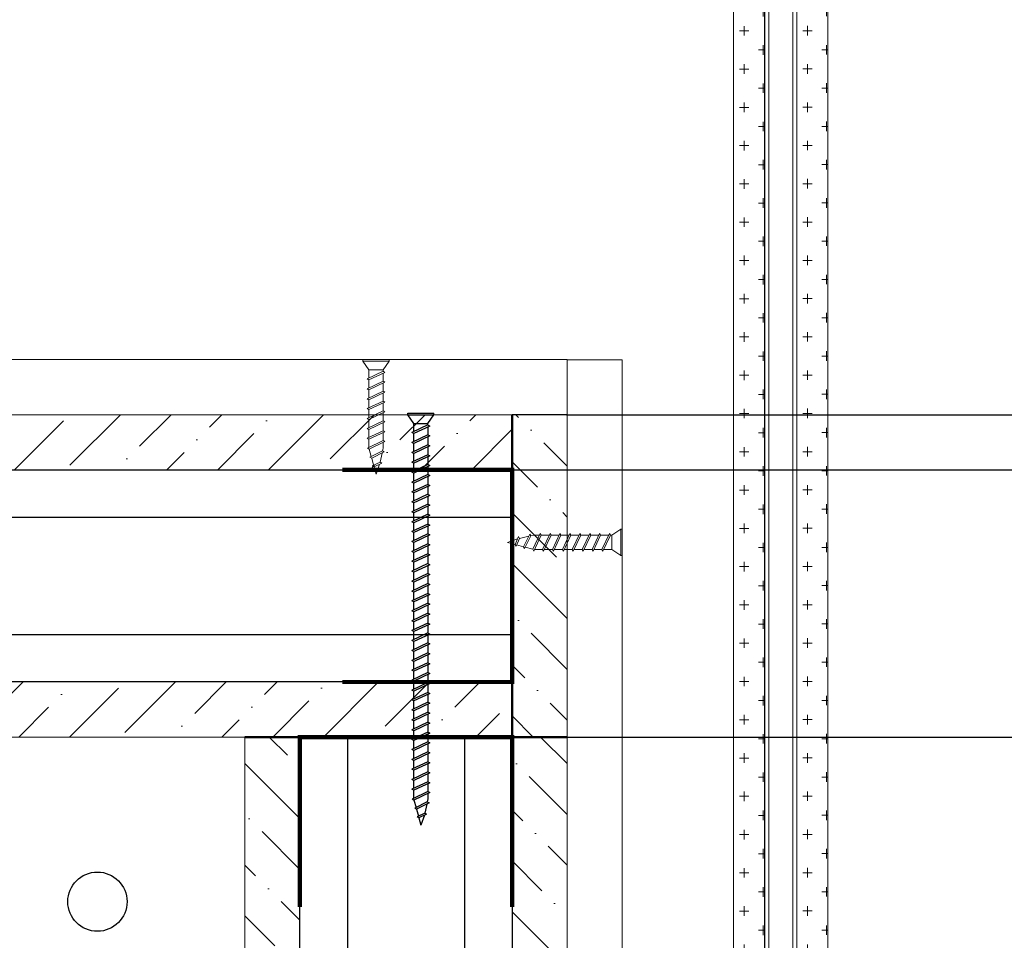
# Model space of a CAD drawing. Header units: millimetres. Extents: x 2030 to 80923, y 1212 to 50318.
# Tile 23 of 25: x 68148 to 72561, y 41172 to 45297. Entities that reach past the tile are written whole.
import ezdxf

# ---------------------------------------------------------------- set-up
doc = ezdxf.new("R2010")
doc.units = ezdxf.units.MM
doc.set_wipeout_variables(frame=1)
doc.linetypes.add('HIDDEN2', pattern=[4.7625, 3.175, -1.5875])
doc.layers.add('01_Техстронг Плита', color=32, linetype='Continuous', lineweight=9)
for name, color, linetype, lineweight, true_color in [('Анкеры и саморезы', 7, 'Continuous', 9, 0x000000), ('Размеры и выноски', 7, 'Continuous', 9, 0x000000), ('Шпильки', 7, 'Continuous', 9, 0x000000)]:
    doc.layers.add(name, color=color, linetype=linetype, lineweight=lineweight, true_color=true_color)
doc.layers.add('профиль', color=7, linetype='Continuous', true_color=0x000000)
doc.styles.add('ISOCPEUR', font='isocpeur.ttf')
doc.dimstyles.new('ISO-25', dxfattribs={"dimtxt": 2.5, "dimasz": 2.5, "dimexe": 1.25, "dimexo": 0.625, "dimtad": 1, "dimtxsty": 'Standard', "dimcen": 2.5, "dimadec": 0, "dimazin": 0, "dimtfac": 1, "dimtmove": 0, "dimatfit": 3, "dimfxl": 1, "dimarcsym": 0})

# ---------------------------------------------------------------- blocks, each defined once
blk = doc.blocks.new('*U186')
blk.add_wipeout([(-340.43, 4), (-340.43, -4), (0, -4), (0, 4)])
at = {"linetype": 'HIDDEN2', "ltscale": 100}
for p, q in [((-335.1, 5.03), (-334.25, 3.85)), ((-328.3, 5.03), (-329.15, 3.85)), ((-335.1, 2.66), (-334.25, 3.85)), ((-334.25, 3.85), (-329.15, 3.85)), ((-328.3, 2.66), (-329.15, 3.85)), ((-335.1, -2.66), (-334.25, -3.85)), ((-335.1, -5.03), (-334.25, -3.85)), ((-334.25, -3.85), (-329.15, -3.85)), ((-328.3, -2.66), (-329.15, -3.85)), ((-328.3, -5.03), (-329.15, -3.85))]:
    blk.add_line(p, q, dxfattribs=at)
at = {"linetype": 'HIDDEN2', "ltscale": 40}
for p, q in [((-339.43, 4), (-340.43, 3)), ((-340.43, -3), (-340.43, 3)), ((-335.1, 3), (-340.43, 3)), ((-335.1, 4), (-339.43, 4)), ((-339.43, -4), (-339.43, 4)), ((-340.43, -3), (-335.1, -3)), ((-339.43, -4), (-340.43, -3)), ((-339.43, -4), (-335.1, -4))]:
    blk.add_line(p, q, dxfattribs=at)
at = {"ltscale": 40}
for p, q in [((0, 4), (-325.63, 4)), ((0, 3), (-325.63, 3)), ((-325.63, -3), (0, -3)), ((0, -4), (-325.63, -4))]:
    blk.add_line(p, q, dxfattribs=at)
at = {"ltscale": 100}
blk.add_line((0, -4), (0, 4), dxfattribs=at)
at = {"linetype": 'HIDDEN2', "ltscale": 100}
for points in [[(-328.3, -11.7), (-328.3, 11.7), (-325.63, 11.7), (-325.63, -11.7)], [(-328.3, 5.91), (-329.15, 7.1), (-334.25, 7.1), (-335.1, 5.91), (-335.1, -5.91), (-334.25, -7.1), (-329.15, -7.1), (-328.3, -5.91)]]:
    blk.add_lwpolyline(points, close=True, dxfattribs=at)
blk = doc.blocks.new('_Oblique')
at = {"color": 0, "linetype": 'ByBlock', "lineweight": -2}
blk.add_line((-0.5, -0.5), (0.5, 0.5), dxfattribs=at)
blk = doc.blocks.new('*D209')
at = {"layer": 'Defpoints', "color": 0, "transparency": 16777216}
for p in [(75545.4, 43527.7), (70603, 39687.2), (75691.4, 39687.2)]:
    blk.add_point(p, dxfattribs=at)
at = {"layer": 'Размеры и выноски', "color": 0, "lineweight": -2, "transparency": 16777216}
for p, q in [((75546, 43527.7), (75692.7, 43527.7)), ((75691.4, 43527.7), (75691.4, 39687.2)), ((70603.7, 39687.2), (75692.7, 39687.2))]:
    blk.add_line(p, q, dxfattribs=at)
at = {"layer": 'Размеры и выноски', "color": 0, "lineweight": -2, "transparency": 16777216, "xscale": 2.5, "yscale": 2.5, "zscale": 2.5}
for p, rotation in [((75691.4, 43527.7), 90), ((75691.4, 39687.2), 270)]:
    blk.add_blockref('_Oblique', p, dxfattribs=dict(at, rotation=rotation))
at = {"layer": 'Размеры и выноски', "color": 0, "transparency": 16777216, "insert": (75477.9, 41607.5), "char_height": 250, "attachment_point": 5, "rotation": 90, "style": 'ISOCPEUR'}
blk.add_mtext('{\\H1.70293x;h}', dxfattribs=at)
blk = doc.blocks.new('*D211')
at = {"layer": 'Defpoints', "color": 0, "transparency": 16777216}
for p in [(73520.7, 43527.7), (74977.8, 43527.7), (70142.1, 42082.3)]:
    blk.add_point(p, dxfattribs=at)
at = {"layer": 'Размеры и выноски', "color": 0, "lineweight": -2, "transparency": 16777216}
for p, q in [((73521.4, 43527.7), (74979, 43527.7)), ((74977.8, 42082.3), (74977.8, 43527.7)), ((70142.8, 42082.3), (74979, 42082.3))]:
    blk.add_line(p, q, dxfattribs=at)
at = {"layer": 'Размеры и выноски', "color": 0, "lineweight": -2, "transparency": 16777216, "xscale": 2.5, "yscale": 2.5, "zscale": 2.5}
for p, rotation in [((74977.8, 43527.7), 90), ((74977.8, 42082.3), 270)]:
    blk.add_blockref('_Oblique', p, dxfattribs=dict(at, rotation=rotation))
at = {"layer": 'Размеры и выноски', "color": 0, "transparency": 16777216, "insert": (74764.3, 42805), "char_height": 250, "attachment_point": 5, "rotation": 90, "style": 'ISOCPEUR'}
blk.add_mtext('{\\H1.70293x;75}', dxfattribs=at)
blk = doc.blocks.new('*D212')
at = {"layer": 'Defpoints', "color": 0, "transparency": 16777216}
for p in [(70601.9, 43527.3), (70355.1, 43280.6), (74135.2, 43280.6)]:
    blk.add_point(p, dxfattribs=at)
at = {"layer": 'Размеры и выноски', "color": 0, "lineweight": -2, "transparency": 16777216}
for p, q in [((74135.2, 43527.3), (74135.2, 45143.4)), ((70602.5, 43527.3), (74136.4, 43527.3)), ((74135.2, 43280.6), (74135.2, 43527.3)), ((70355.7, 43280.6), (74136.4, 43280.6)), ((74135.2, 43280.6), (74135.2, 43278.1))]:
    blk.add_line(p, q, dxfattribs=at)
at = {"layer": 'Размеры и выноски', "color": 0, "lineweight": -2, "transparency": 16777216, "xscale": 2.5, "yscale": 2.5, "zscale": 2.5}
for p, rotation in [((74135.2, 43527.3), 270), ((74135.2, 43280.6), 90)]:
    blk.add_blockref('_Oblique', p, dxfattribs=dict(at, rotation=rotation))
at = {"layer": 'Размеры и выноски', "color": 0, "transparency": 16777216, "insert": (73879.1, 44706.4), "char_height": 250, "attachment_point": 5, "rotation": 90, "style": 'ISOCPEUR'}
blk.add_mtext('{\\H1.70293x;12,5}', dxfattribs=at)
blk = doc.blocks.new('Саморез 4.2Х90')
at = {"color": 7}
for p, q in [((-8.6, 245.3), (-0.1, 268.8)), ((4.6, 251.4), (-0.1, 268.8)), ((-14.3, 218.9), (-9.5, 240.6)), ((-13.7, 243), (4.6, 251.4)), ((-9.5, 240.6), (-13.7, 243)), ((-9.5, 240.6), (8.8, 249)), ((4.6, 251.4), (8.8, 249)), ((10.1, 231.2), (5.6, 247.6)), ((-21.1, 192), (16.1, 209.5)), ((-19.6, 216.2), (10.1, 231.2)), ((-15.5, 213.8), (-19.6, 216.2)), ((-17, 207), (-15.5, 213.8)), ((-15.5, 213.8), (14.3, 228.8)), ((10.1, 231.2), (14.3, 228.8)), ((16, 209.4), (11.2, 227.3)), ((16.1, 209.5), (20.3, 207.1)), ((-17, 189.6), (-21.1, 192)), ((-21.1, 168.7), (16.7, 186.5)), ((-17, 189.6), (20.3, 207.1)), ((16.7, 186.5), (20.9, 184.1)), ((-17, 166.3), (-21.1, 168.7)), ((-21.1, 145.4), (16.7, 163.2)), ((-17, 166.3), (20.9, 184.1)), ((16.7, 163.2), (20.9, 160.8)), ((-17, 143), (-21.1, 145.4)), ((-21.1, 122), (16.7, 139.8)), ((-17, 143), (20.9, 160.8)), ((16.7, 139.8), (20.9, 137.4)), ((-17, 119.6), (-21.1, 122)), ((-21.1, 98.7), (16.7, 116.5)), ((-17, 119.6), (20.9, 137.4)), ((16.7, 116.5), (20.9, 114.1)), ((-17, 96.3), (-21.1, 98.7)), ((-21.1, 75.4), (16.7, 93.2)), ((-17, 96.3), (20.9, 114.1)), ((16.7, 93.2), (20.9, 90.8)), ((-17, 73), (-21.1, 75.4)), ((-21.1, 52), (16.7, 69.8)), ((-17, 73), (20.9, 90.8)), ((16.7, 69.8), (20.9, 67.4)), ((-17, 49.6), (-21.1, 52)), ((-21.1, 28.7), (16.7, 46.5)), ((-17, 49.6), (20.9, 67.4)), ((16.7, 46.5), (20.9, 44.1)), ((-17, 26.3), (-21.1, 28.7)), ((-17, 26.3), (20.9, 44.1)), ((-17, 23), (-31.1, 2)), ((30.8, 2), (-31.1, 2)), ((-31.1, 2), (-31.1, -1.2)), ((16.7, 23), (-17, 23)), ((16.7, 23), (30.8, 2)), ((30.8, 2), (30.8, -1.2)), ((30.8, -1.2), (-31.1, -1.2))]:
    blk.add_line(p, q, dxfattribs=at)
for points in [[(-17, 194), (-17, 207)], [(-17, 170.7), (-17, 189.6)], [(16.7, 205.4), (16.7, 186.5)], [(-17, 147.3), (-17, 166.3)], [(16.7, 182.1), (16.7, 163.2)], [(-17, 124), (-17, 143)], [(16.7, 158.8), (16.7, 139.8)], [(-17, 100.7), (-17, 119.6)], [(16.7, 135.5), (16.7, 116.5)], [(-17, 77.3), (-17, 96.3)], [(16.7, 112.1), (16.7, 93.2)], [(-17, 54), (-17, 73)], [(16.7, 88.8), (16.7, 69.8)], [(-17, 30.7), (-17, 49.6)], [(16.7, 65.5), (16.7, 46.5)], [(16.7, 42.1), (16.7, 23.2)], [(16.7, 42.1), (16.7, 23.2)]]:
    blk.add_lwpolyline(points, dxfattribs=at)
blk.add_lwpolyline([(-17, 26.3), (-17, 23)])

msp = doc.modelspace()

# ---------------------------------------------------------------- hatches: boundary and pattern name
at = {"layer": '01_Техстронг Плита', "ltscale": 4}
h = msp.add_hatch(dxfattribs=at)
h.set_pattern_fill('ANSI36', color=32, scale=50.701569, angle=-180, style=0)
h.set_pattern_definition([(225, (266490.51, 384386.62), (-85.3712, -313.02774), [402.44371, -80.48874, 0, -80.48874])])
h.paths.add_polyline_path([(64154.861, 43280.533), (64154.861, 43527.316), (70355.113, 43527.316), (70355.113, 43280.533)])
h = msp.add_hatch(dxfattribs=at)
h.set_pattern_fill('ANSI36', color=32, scale=50.701569, angle=-90, style=0)
h.set_pattern_definition([(315, (-270504.2, 236653.02), (313.02774, -85.3712), [402.44371, -80.48874, 0, -80.48874])])
h.paths.add_polyline_path([(70601.897, 42083.033), (70355.113, 42083.033), (70355.113, 43527.341), (70601.897, 43527.341)])
h = msp.add_hatch(dxfattribs=at)
h.set_pattern_fill('ANSI36', color=32, scale=50.701569, angle=-180, style=0)
h.set_pattern_definition([(225, (266737.3, 383188.9), (-85.3712, -313.02774), [402.44371, -80.48874, 0, -80.48874])])
h.paths.add_polyline_path([(64154.886, 42082.814), (64154.886, 42329.597), (70355.113, 42329.597), (70355.113, 42082.814)])
h = msp.add_hatch(dxfattribs=at)
h.set_pattern_fill('ANSI36', color=32, scale=50.701569, angle=-270, style=0)
h.set_pattern_definition([(135, (410263.51, -160499.6), (-313.02774, 85.3712), [402.44371, -80.48874, 0, -80.48874])])
h.paths.add_polyline_path([(69157.419, 42082.814), (69404.202, 42082.814), (69404.202, 39933.966), (69157.419, 39933.966)])
h = msp.add_hatch(dxfattribs=at)
h.set_pattern_fill('ANSI36', color=32, scale=50.701569, angle=-270, style=0)
h.set_pattern_definition([(135, (411461.23, -160252.81), (-313.02774, 85.3712), [402.44371, -80.48874, 0, -80.48874])])
h.paths.add_polyline_path([(70355.138, 42082.839), (70601.921, 42082.839), (70601.921, 39933.966), (70355.138, 39933.966)])

# ---------------------------------------------------------------- linework, layer by layer
at = {"color": 7}
for p, q in [((69887.177, 43533.402), (70004.919, 43533.402)), ((69887.177, 43527.316), (69887.177, 43533.402)), ((69887.177, 43527.316), (70004.919, 43527.316)), ((69914.033, 43487.377), (69887.177, 43527.316)), ((69978.063, 43487.377), (70004.919, 43527.316)), ((70004.919, 43527.316), (70004.919, 43533.402)), ((69978.063, 43481.064), (69906.109, 43447.207)), ((69914.033, 43487.377), (69978.063, 43487.377)), ((69985.987, 43476.489), (69914.033, 43442.632)), ((69978.063, 43481.064), (69985.987, 43476.489)), ((69914.033, 43442.632), (69906.109, 43447.207)), ((69978.063, 43436.687), (69906.109, 43402.83)), ((69985.987, 43432.112), (69914.033, 43398.255)), ((69978.063, 43436.687), (69985.987, 43432.112)), ((69914.033, 43398.255), (69906.109, 43402.83)), ((69978.063, 43392.31), (69906.109, 43358.453)), ((69985.987, 43387.735), (69914.033, 43353.878)), ((69978.063, 43392.31), (69985.987, 43387.735)), ((69914.033, 43353.878), (69906.109, 43358.453)), ((69978.063, 43347.933), (69906.109, 43314.076)), ((69985.987, 43343.358), (69914.033, 43309.501)), ((69978.063, 43347.933), (69985.987, 43343.358)), ((69914.033, 43309.501), (69906.109, 43314.076)), ((69978.063, 43303.556), (69906.109, 43269.699)), ((69985.987, 43298.981), (69914.033, 43265.124)), ((69978.063, 43303.556), (69985.987, 43298.981)), ((69914.033, 43265.124), (69906.109, 43269.699)), ((69978.063, 43259.179), (69906.109, 43225.322)), ((69985.987, 43254.604), (69914.033, 43220.747)), ((69978.063, 43259.179), (69985.987, 43254.604)), ((69914.033, 43220.747), (69906.109, 43225.322)), ((69978.063, 43214.802), (69906.109, 43180.945)), ((69985.987, 43210.227), (69914.033, 43176.37)), ((69978.063, 43214.802), (69985.987, 43210.227)), ((69914.033, 43176.37), (69906.109, 43180.945)), ((69978.063, 43170.425), (69906.109, 43136.568)), ((69985.987, 43165.85), (69914.033, 43131.993)), ((69978.063, 43170.425), (69985.987, 43165.85)), ((69914.033, 43131.993), (69906.109, 43136.568)), ((69978.063, 43126.048), (69906.109, 43092.191)), ((69985.987, 43121.473), (69914.033, 43087.616)), ((69978.063, 43126.048), (69985.987, 43121.473)), ((69914.033, 43087.616), (69906.109, 43092.191)), ((69978.063, 43081.671), (69906.109, 43047.814)), ((69985.987, 43077.096), (69914.033, 43043.239)), ((69978.063, 43081.671), (69985.987, 43077.096)), ((69914.033, 43043.239), (69906.109, 43047.814)), ((69978.063, 43037.294), (69906.109, 43003.437)), ((69985.987, 43032.719), (69914.033, 42998.862)), ((69978.063, 43037.294), (69985.987, 43032.719)), ((69914.033, 42998.862), (69906.109, 43003.437)), ((69978.063, 42992.917), (69906.109, 42959.06)), ((69985.987, 42988.342), (69914.033, 42954.485)), ((69978.063, 42992.917), (69985.987, 42988.342)), ((69914.033, 42954.485), (69906.109, 42959.06)), ((69978.063, 42948.54), (69906.109, 42914.683)), ((69985.987, 42943.965), (69914.033, 42910.108)), ((69978.063, 42948.54), (69985.987, 42943.965)), ((69914.033, 42910.108), (69906.109, 42914.683)), ((69978.063, 42904.163), (69906.109, 42870.306)), ((69985.987, 42899.588), (69914.033, 42865.731)), ((69978.063, 42904.163), (69985.987, 42899.588)), ((69914.033, 42865.731), (69906.109, 42870.306)), ((69978.063, 42859.786), (69906.109, 42825.929)), ((69985.987, 42855.211), (69914.033, 42821.354)), ((69978.063, 42859.786), (69985.987, 42855.211)), ((69914.033, 42821.354), (69906.109, 42825.929)), ((69978.063, 42815.409), (69906.109, 42781.552)), ((69985.987, 42810.834), (69914.033, 42776.977)), ((69978.063, 42815.409), (69985.987, 42810.834)), ((69914.033, 42776.977), (69906.109, 42781.552)), ((69978.063, 42771.032), (69906.109, 42737.175)), ((69985.987, 42766.457), (69914.033, 42732.6)), ((69978.063, 42771.032), (69985.987, 42766.457)), ((69914.033, 42732.6), (69906.109, 42737.175)), ((69978.063, 42726.655), (69906.109, 42692.799)), ((69985.987, 42722.08), (69914.033, 42688.223)), ((69978.063, 42726.655), (69985.987, 42722.08)), ((69914.033, 42688.223), (69906.109, 42692.799)), ((69978.063, 42682.278), (69906.109, 42648.422)), ((69985.987, 42677.703), (69914.033, 42643.846)), ((69978.063, 42682.278), (69985.987, 42677.703)), ((69914.033, 42643.846), (69906.109, 42648.422)), ((69978.063, 42637.901), (69906.109, 42604.045)), ((69985.987, 42633.326), (69914.033, 42599.469)), ((69978.063, 42637.901), (69985.987, 42633.326)), ((69914.033, 42599.469), (69906.109, 42604.045)), ((69978.063, 42593.524), (69906.109, 42559.668)), ((69985.987, 42588.949), (69914.033, 42555.092)), ((69978.063, 42593.524), (69985.987, 42588.949)), ((69914.033, 42555.092), (69906.109, 42559.668)), ((69978.063, 42549.147), (69906.109, 42515.291)), ((69985.987, 42544.572), (69914.033, 42510.715)), ((69978.063, 42549.147), (69985.987, 42544.572)), ((69914.033, 42510.715), (69906.109, 42515.291)), ((69978.063, 42504.77), (69906.109, 42470.914)), ((69985.987, 42500.195), (69914.033, 42466.338)), ((69978.063, 42504.77), (69985.987, 42500.195)), ((69914.033, 42466.338), (69906.109, 42470.914)), ((69978.063, 42460.393), (69906.109, 42426.537)), ((69985.987, 42455.818), (69914.033, 42421.961)), ((69978.063, 42460.393), (69985.987, 42455.818)), ((69914.033, 42421.961), (69906.109, 42426.537)), ((69978.063, 42416.016), (69906.109, 42382.16)), ((69985.987, 42411.441), (69914.033, 42377.584)), ((69978.063, 42416.016), (69985.987, 42411.441)), ((69914.033, 42377.584), (69906.109, 42382.16)), ((69978.063, 42371.639), (69906.109, 42337.783)), ((69985.987, 42367.064), (69914.033, 42333.207)), ((69978.063, 42371.639), (69985.987, 42367.064)), ((69914.033, 42333.207), (69906.109, 42337.783)), ((69978.063, 42327.262), (69906.109, 42293.406)), ((69985.987, 42322.687), (69914.033, 42288.83)), ((69978.063, 42327.262), (69985.987, 42322.687)), ((69914.033, 42288.83), (69906.109, 42293.406)), ((69978.063, 42282.885), (69906.109, 42249.029)), ((69978.063, 42282.885), (69985.987, 42278.31)), ((69914.033, 42244.453), (69906.109, 42249.029)), ((69978.063, 42238.508), (69906.109, 42204.652)), ((69985.987, 42278.31), (69914.033, 42244.453)), ((69978.063, 42238.508), (69985.987, 42233.933)), ((69914.033, 42200.076), (69906.109, 42204.652)), ((69978.063, 42194.131), (69906.109, 42160.275)), ((69985.987, 42233.933), (69914.033, 42200.076)), ((69978.063, 42194.131), (69985.987, 42189.556)), ((69914.033, 42155.699), (69906.109, 42160.275)), ((69978.063, 42149.754), (69906.109, 42115.898)), ((69985.987, 42189.556), (69914.033, 42155.699)), ((69978.063, 42149.754), (69985.987, 42145.179)), ((69914.033, 42111.322), (69906.109, 42115.898)), ((69978.063, 42105.377), (69906.109, 42071.521)), ((69985.987, 42145.179), (69914.033, 42111.322)), ((69978.063, 42105.377), (69985.987, 42100.802)), ((69914.033, 42066.945), (69906.109, 42071.521)), ((69978.063, 42061), (69906.109, 42027.144)), ((69985.987, 42100.802), (69914.033, 42066.945)), ((69978.063, 42061), (69985.987, 42056.425)), ((69914.033, 42022.568), (69906.109, 42027.144)), ((69978.063, 42016.623), (69906.109, 41982.767)), ((69985.987, 42056.425), (69914.033, 42022.568)), ((69978.063, 42016.623), (69985.987, 42012.048)), ((69914.033, 41978.191), (69906.109, 41982.767)), ((69978.063, 41972.246), (69906.109, 41938.39)), ((69985.987, 42012.048), (69914.033, 41978.191)), ((69978.063, 41972.246), (69985.987, 41967.671)), ((69914.033, 41933.814), (69906.109, 41938.39)), ((69978.063, 41927.04), (69906.109, 41893.184)), ((69985.987, 41967.671), (69914.033, 41933.814)), ((69978.063, 41927.04), (69985.987, 41922.465)), ((69914.033, 41888.609), (69906.109, 41893.184)), ((69978.063, 41882.663), (69906.109, 41848.807)), ((69985.987, 41922.465), (69914.033, 41888.609)), ((69978.063, 41882.663), (69985.987, 41878.088)), ((69914.033, 41844.232), (69906.109, 41848.807)), ((69978.063, 41838.286), (69907.181, 41805.049)), ((69985.987, 41878.088), (69914.033, 41844.232)), ((69978.063, 41838.286), (69985.987, 41833.711)), ((69915.106, 41800.474), (69907.181, 41805.049)), ((69985.987, 41833.711), (69915.106, 41800.474)), ((69915.323, 41800.576), (69924.546, 41766.71)), ((69978.063, 41805.312), (69975.164, 41792.236)), ((69975.164, 41792.236), (69918.674, 41763.748)), ((69926.599, 41759.173), (69918.674, 41763.748)), ((69983.088, 41787.66), (69926.599, 41759.173)), ((69926.599, 41759.173), (69935.06, 41728.103)), ((69973.024, 41782.585), (69963.882, 41741.345)), ((69975.164, 41792.236), (69983.088, 41787.66)), ((69963.882, 41741.345), (69929.125, 41725.375)), ((69937.049, 41720.8), (69929.125, 41725.375)), ((69971.806, 41736.77), (69937.049, 41720.8)), ((69937.049, 41720.8), (69946.048, 41687.758)), ((69962.076, 41732.299), (69946.048, 41687.758)), ((69963.882, 41741.345), (69971.806, 41736.77))]:
    msp.add_line(p, q, dxfattribs=at)
at = {"color": 1, "lineweight": 50}
for points in [[(70355.113, 43280.533), (70355.113, 43527.316)], [(70355.113, 42083.033), (70355.113, 42329.597)]]:
    msp.add_lwpolyline(points, dxfattribs=at)
at = {"color": 7}
for points in [[(69914.033, 43450.936), (69914.033, 43487.009)], [(69914.033, 43450.936), (69914.033, 43487.009)], [(69978.063, 43472.76), (69978.063, 43436.687)], [(69914.033, 43406.559), (69914.033, 43442.632)], [(69978.063, 43428.383), (69978.063, 43392.31)], [(69914.033, 43362.182), (69914.033, 43398.255)], [(69978.063, 43384.006), (69978.063, 43347.933)], [(69914.033, 43317.805), (69914.033, 43353.878)], [(69978.063, 43339.629), (69978.063, 43303.556)], [(69914.033, 43273.428), (69914.033, 43309.501)], [(69978.063, 43295.252), (69978.063, 43259.179)], [(69914.033, 43229.051), (69914.033, 43265.124)], [(69978.063, 43250.875), (69978.063, 43214.802)], [(69914.033, 43184.674), (69914.033, 43220.747)], [(69978.063, 43206.498), (69978.063, 43170.425)], [(69914.033, 43140.297), (69914.033, 43176.37)], [(69978.063, 43162.121), (69978.063, 43126.048)], [(69914.033, 43095.92), (69914.033, 43131.993)], [(69978.063, 43117.744), (69978.063, 43081.671)], [(69914.033, 43051.543), (69914.033, 43087.616)], [(69978.063, 43073.367), (69978.063, 43037.294)], [(69914.033, 43007.166), (69914.033, 43043.239)], [(69978.063, 43028.99), (69978.063, 42992.917)], [(69914.033, 42962.789), (69914.033, 42998.862)], [(69978.063, 42984.613), (69978.063, 42948.54)], [(69914.033, 42918.412), (69914.033, 42954.485)], [(69914.033, 42874.035), (69914.033, 42910.108)], [(69978.063, 42940.236), (69978.063, 42904.163)], [(69914.033, 42829.658), (69914.033, 42865.731)], [(69978.063, 42895.859), (69978.063, 42859.786)], [(69914.033, 42785.281), (69914.033, 42821.354)], [(69978.063, 42851.482), (69978.063, 42815.409)], [(69914.033, 42740.904), (69914.033, 42776.977)], [(69978.063, 42807.105), (69978.063, 42771.032)], [(69914.033, 42696.527), (69914.033, 42732.6)], [(69978.063, 42762.728), (69978.063, 42726.655)], [(69914.033, 42652.15), (69914.033, 42688.223)], [(69978.063, 42718.351), (69978.063, 42682.278)], [(69914.033, 42607.773), (69914.033, 42643.846)], [(69978.063, 42673.974), (69978.063, 42637.901)], [(69914.033, 42563.396), (69914.033, 42599.469)], [(69978.063, 42629.597), (69978.063, 42593.524)], [(69914.033, 42519.019), (69914.033, 42555.092)], [(69978.063, 42585.22), (69978.063, 42549.147)], [(69914.033, 42474.642), (69914.033, 42510.715)], [(69978.063, 42540.843), (69978.063, 42504.77)], [(69914.033, 42430.265), (69914.033, 42466.338)], [(69978.063, 42496.466), (69978.063, 42460.393)], [(69914.033, 42385.888), (69914.033, 42421.961)], [(69978.063, 42452.089), (69978.063, 42416.016)], [(69914.033, 42341.511), (69914.033, 42377.584)], [(69978.063, 42407.712), (69978.063, 42371.639)], [(69914.033, 42297.134), (69914.033, 42333.207)], [(69978.063, 42363.335), (69978.063, 42327.262)], [(69914.033, 42252.757), (69914.033, 42288.83)], [(69978.063, 42318.958), (69978.063, 42282.885)], [(69914.033, 42208.38), (69914.033, 42244.453)], [(69978.063, 42274.581), (69978.063, 42238.508)], [(69914.033, 42164.003), (69914.033, 42200.076)], [(69978.063, 42230.204), (69978.063, 42194.131)], [(69914.033, 42119.626), (69914.033, 42155.699)], [(69978.063, 42185.827), (69978.063, 42149.754)], [(69914.033, 42075.249), (69914.033, 42111.322)], [(69978.063, 42141.45), (69978.063, 42105.377)], [(69914.033, 42030.872), (69914.033, 42066.945)], [(69978.063, 42097.073), (69978.063, 42061)], [(69914.033, 41986.495), (69914.033, 42022.568)], [(69978.063, 42052.696), (69978.063, 42016.623)], [(69914.033, 41942.118), (69914.033, 41978.191)], [(69978.063, 42008.319), (69978.063, 41972.246)], [(69914.033, 41897.741), (69914.033, 41933.814)], [(69978.063, 41963.942), (69978.063, 41927.869)], [(69914.033, 41852.536), (69914.033, 41888.609)], [(69978.063, 41918.736), (69978.063, 41882.663)], [(69914.033, 41808.262), (69914.033, 41844.232)], [(69978.063, 41874.359), (69978.063, 41838.286)], [(69978.063, 41829.995), (69978.063, 41805.312)]]:
    msp.add_lwpolyline(points, dxfattribs=at)
msp.add_lwpolyline([(69978.063, 43481.064), (69978.063, 43487.377)])
at = {"color": 7, "lineweight": 50, "const_width": 19.019}
for points in [[(69594.34, 43280.533), (70355.089, 43280.533), (70355.089, 42329.597), (69594.34, 42329.597)], [(70355.138, 41321.942), (70355.138, 42082.691), (69404.202, 42082.691), (69404.202, 41321.942)]]:
    msp.add_lwpolyline(points, dxfattribs=at)
at = {"color": 7, "lineweight": 50}
for points in [[(69157.419, 42082.814), (69404.202, 42082.814)], [(70355.138, 42082.303), (70601.897, 42083.033)]]:
    msp.add_lwpolyline(points, dxfattribs=at)
at = {"color": 253, "lineweight": 30, "ltscale": 5}
msp.add_circle((68496.533, 41345.285), 132.844, dxfattribs=at)
at = {"layer": '01_Техстронг Плита', "color": 5, "ltscale": 4}
for points in [[(63908.078, 43527.316), (63908.078, 43774.099), (70601.897, 43774.099), (70601.897, 43527.316)], [(70848.68, 39686.602), (70601.897, 39686.602), (70601.897, 43773.279), (70848.68, 43773.279)]]:
    msp.add_lwpolyline(points, close=True, dxfattribs=at)
at = {"layer": '01_Техстронг Плита', "color": 32, "ltscale": 4}
for points in [[(64154.861, 43280.533), (64154.861, 43527.316), (70355.113, 43527.316), (70355.113, 43280.533)], [(70601.897, 42083.033), (70355.113, 42083.033), (70355.113, 43527.341), (70601.897, 43527.341)], [(64154.886, 42082.814), (64154.886, 42329.597), (70355.113, 42329.597), (70355.113, 42082.814)], [(69157.419, 42082.814), (69404.202, 42082.814), (69404.202, 39933.966), (69157.419, 39933.966)], [(70355.138, 42082.839), (70601.921, 42082.839), (70601.921, 39933.966), (70355.138, 39933.966)]]:
    msp.add_lwpolyline(points, close=True, dxfattribs=at)
at = {"layer": 'профиль', "color": 7, "ltscale": 4}
for points in [[(70355.113, 43280.533), (70355.113, 42329.597), (64154.738, 42329.597), (64154.886, 43280.533)], [(70355.138, 39933.966), (69404.202, 39933.966), (69404.202, 42082.962), (70355.138, 42082.814)]]:
    msp.add_lwpolyline(points, close=True, dxfattribs=at)
at = {"layer": 'профиль'}
for points in [[(64154.442, 43067.523), (70355.113, 43067.523)], [(64154.442, 42542.473), (70355.113, 42542.473)], [(69617.078, 42083.258), (69617.078, 39933.966)], [(70142.128, 42083.258), (70142.128, 39933.966)]]:
    msp.add_lwpolyline(points, dxfattribs=at)

# ---------------------------------------------------------------- block references
at = {"layer": 'Анкеры и саморезы', "yscale": 1.901871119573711, "zscale": 1.901871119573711}
for p, xscale, rotation in [((69745.221, 43771.526), 1.901871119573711, 180), ((70846.336, 42955.072), -1.901871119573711, 90)]:
    msp.add_blockref('Саморез 4.2Х90', p, dxfattribs=dict(at, xscale=xscale, rotation=rotation))
at = {"layer": 'Шпильки', "xscale": 18.04388351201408, "yscale": 18.04388351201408, "zscale": 18.04388351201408, "rotation": 90}
msp.add_blockref('*U186', (71559.935, 45562.269), dxfattribs=at)

# ---------------------------------------------------------------- next in the draw order: hatches: boundary and pattern name
at = {"layer": 'Шпильки'}
h = msp.add_hatch(dxfattribs=at)
h.set_pattern_fill('CROSS', color=102, scale=13.503285)
h.set_pattern_definition([(0, (-593928.285, -287532.48), (85.745859, 85.745859), [42.87293, -128.61879]), (90, (-593906.85, -287553.915), (-85.745859, 85.745859), [42.87293, -128.61879])])
h.paths.add_polyline_path([(71348.224, 39686.602), (71487.126, 39686.602), (71487.126, 45558.202), (71348.224, 45558.202)])
h = msp.add_hatch(dxfattribs=at)
h.set_pattern_fill('CROSS', color=102, scale=13.503285)
h.set_pattern_definition([(0, (-593644.485, -287531.98), (85.745859, 85.745859), [42.87293, -128.61879]), (90, (-593623.05, -287553.414), (-85.745859, 85.745859), [42.87293, -128.61879])])
h.paths.add_polyline_path([(71632.024, 39686.602), (71770.926, 39686.602), (71771.012, 45558.085), (71632.11, 45558.085)])

# ---------------------------------------------------------------- next in the draw order: linework, layer by layer
at = {"layer": 'Шпильки', "color": 102, "ltscale": 4}
for points in [[(71348.224, 45558.202), (71487.126, 45558.202), (71487.126, 39686.602), (71348.224, 39686.602)], [(71632.11, 45558.085), (71771.012, 45558.085), (71770.926, 39686.602), (71632.024, 39686.602)]]:
    msp.add_lwpolyline(points, close=True, dxfattribs=at)

# ---------------------------------------------------------------- next in the draw order: dimensions: what is measured, and where the dimension line sits
at = {"layer": 'Размеры и выноски'}
for base, p1, p2, text, override, picture, middle in [((74135.162, 43280.557), (70601.897, 43527.341), (70355.113, 43280.557), '{\\H1.70293x;12,5}', {"dimtxt": 250, "dimtxsty": 'ISOCPEUR', "dimblk1": 'Oblique', "dimblk2": 'Oblique', "dimsah": 1, "dimatfit": 0}, '*D212', (74135.162, 44706.404)), ((74977.752, 43527.74), (70142.128, 42082.303), (73520.744, 43527.74), '{\\H1.70293x;75}', {"dimscale": 1, "dimtxt": 250, "dimtxsty": 'ISOCPEUR', "dimblk1": 'Oblique', "dimblk2": 'Oblique', "dimsah": 1, "dimatfit": 0}, '*D211', (74977.752, 42805.022)), ((75691.424, 39687.183), (75545.409, 43527.74), (70603.042, 39687.183), '{\\H1.70293x;h}', {"dimscale": 1, "dimtxt": 250, "dimtxsty": 'ISOCPEUR', "dimblk1": 'Oblique', "dimblk2": 'Oblique', "dimsah": 1, "dimatfit": 0}, '*D209', (75691.424, 41607.461))]:
    dim = msp.add_linear_dim(base=base, p1=p1, p2=p2, angle=90, text=text, dimstyle='ISO-25', override=override, dxfattribs=at)
    dim.commit()
    dim.dimension.update_dxf_attribs({"geometry": picture, "text_midpoint": middle, "dimtype": 160})

doc.saveas('drawing.dxf')
